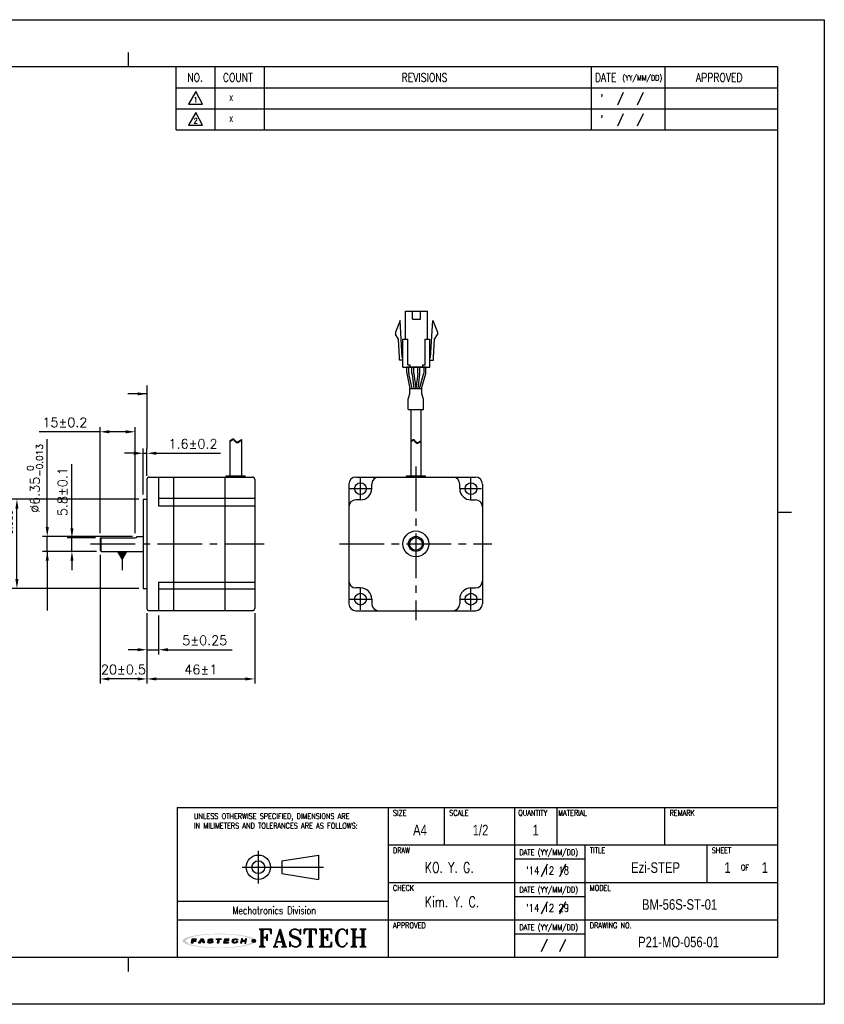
# Model space of a CAD drawing. Header units: millimetres. Extents: x 0 to 594, y 0 to 420.
# Tile 2 of 2: x 251 to 594, y 0 to 420. Entities that reach past the tile are written whole.
import ezdxf

# ---------------------------------------------------------------- set-up
doc = ezdxf.new("R2010")
doc.units = ezdxf.units.MM
doc.header["$PDSIZE"] = -1
doc.linetypes.add('CENTER2', pattern=[28.575, 19.05, -3.175, 3.175, -3.175])
doc.layers.add('\\M+5B4D6\\M+5CAB5\\M+5CFDF', color=7, linetype='Continuous', lineweight=25)
for name, color, linetype in [('DIM', 3, 'Continuous'), ('LAYER_2', 1, 'Continuous'), ('LAYER_4', 3, 'Continuous'), ('SHEET', 1, 'Continuous')]:
    doc.layers.add(name, color=color, linetype=linetype)
doc.styles.add('SHB', font='romans.shx', dxfattribs={"width": 0.75, "bigfont": 'whgtxt.shx'})
doc.styles.add('SHEET1', font='ROMANS.SHX', dxfattribs={"width": 0.8, "height": 3})
doc.styles.add('SHEET2', font='txt', dxfattribs={"width": 0.8, "height": 3})
doc.styles.add('SHEET3', font='ROMANT.SHX', dxfattribs={"height": 3})
doc.styles.get("Standard").update_dxf_attribs({"font": 'txt.shx', "bigfont": 'whgtxt.shx'})
doc.dimstyles.new('ISO-25', dxfattribs={"dimtxt": 2.5, "dimasz": 2.5, "dimexe": 1.25, "dimexo": 0.625, "dimtad": 1, "dimtxsty": 'Standard', "dimcen": 2.5, "dimadec": 0, "dimazin": 0, "dimtfac": 1, "dimtmove": 0, "dimatfit": 3, "dimfxl": 0, "dimarcsym": 0})

# ---------------------------------------------------------------- blocks, each defined once
blk = doc.blocks.new('AI9-BLK2')
at = {"layer": 'LAYER_4'}
h = blk.add_hatch(color=12, dxfattribs=at)
edge = h.paths.add_edge_path()
edge.add_spline(control_points=[(66.5, 0), (66.5, -3.5), (61.3, -5.3), (58.7, -6.3), (52, -8.8), (44.8, -10), (37.7, -11), (17.3, -13.9), (-3.7, -14.1), (-24.3, -12.5), (-32.9, -11.8), (-41.6, -10.8), (-50, -8.9), (-54.9, -7.7), (-60.6, -6.4), (-64.7, -3.2), (-73, 3.4), (-52.4, 8.3), (-49.2, 9), (-40.6, 10.9), (-31.8, 11.9), (-23.1, 12.6), (-12.4, 13.4), (-1.5, 13.6), (9.2, 13.3), (19.1, 13), (29, 12.3), (38.8, 10.9), (45.7, 9.9), (52.7, 8.7), (59.3, 6.1), (61.8, 5.2), (66.5, 3.3), (66.5, 0), (66.6, -0.8), (73.6, -0.7), (73.6, 0), (73.5, 3.5), (68.7, 5.4), (66.1, 6.4), (59.6, 9), (52.6, 10.3), (45.8, 11.3), (24.9, 14.6), (3.4, 15.1), (-17.7, 14), (-27.4, 13.6), (-37.2, 12.7), (-46.8, 11.2), (-53.5, 10.1), (-60.4, 8.7), (-66.7, 6.1), (-69.1, 5.1), (-73.9, 3.1), (-73.6, -0.3), (-73.4, -3.7), (-68.1, -5.6), (-65.5, -6.6), (-58.9, -9.2), (-51.8, -10.4), (-44.8, -11.5), (-35, -13), (-25, -13.7), (-15.1, -14.2), (5.8, -15), (27.1, -14.4), (47.8, -11), (54.2, -9.9), (60.6, -8.6), (66.6, -6.1), (69.1, -5.1), (73.5, -3.2), (73.6, 0), (73.6, 0.8), (66.6, 0.9), (66.5, 0)], knot_values=[0, 0, 0, 0, 1, 1, 1, 2, 2, 2, 3, 3, 3, 4, 4, 4, 5, 5, 5, 6, 6, 6, 7, 7, 7, 8, 8, 8, 9, 9, 9, 10, 10, 10, 11, 11, 11, 12, 12, 12, 13, 13, 13, 14, 14, 14, 15, 15, 15, 16, 16, 16, 17, 17, 17, 18, 18, 18, 19, 19, 19, 20, 20, 20, 21, 21, 21, 22, 22, 22, 23, 23, 23, 24, 24, 24, 25, 25, 25, 25], degree=3, periodic=0)
blk = doc.blocks.new('AI9-BLK1')
at = {"layer": 'LAYER_4', "color": 7}
blk.add_blockref('AI9-BLK2', (0, 0), dxfattribs=at)
blk = doc.blocks.new('AI9-BLK3')
at = {"layer": 'LAYER_2'}
for points in [[(-55.6, -4.3), (-54.1, 4.2), (-45.8, 4.1), (-46, 2.8), (-51.9, 2.8), (-52.2, 0.7), (-46.8, 0.6), (-47, -0.8), (-52.4, -0.8), (-53.1, -4.3)], [(-41.4, -4.2), (-35.7, 4.2), (-32.1, 4.2), (-29.5, -4.1), (-32.2, -4.1), (-34.2, 2.7), (-38.7, -4.2)], [(-5.3, 4.2), (4.3, 4.1), (4.1, 2.7), (0.4, 2.7), (-0.8, -4.2), (-3.2, -4.2), (-2.1, 2.7), (-5.6, 2.7)], [(11.4, 4.2), (20, 4.1), (19.8, 2.8), (13.7, 2.8), (13.4, 0.8), (19, 0.7), (18.8, -0.6), (13.1, -0.6), (12.7, -2.7), (18.7, -2.8), (18.5, -4.2), (9.9, -4.2)], [(45, 4.2), (43.5, -4.1), (46, -4.2), (46.6, -0.6), (52.3, -0.7), (51.7, -4.2), (54.1, -4.2), (55.6, 4.2), (53.1, 4.2), (52.5, 0.8), (46.9, 0.8), (47.5, 4.2)]]:
    blk.add_hatch(color=12, dxfattribs=at).paths.add_polyline_path(points)
h = blk.add_hatch(color=12, dxfattribs=at)
edge = h.paths.add_edge_path()
edge.add_spline(control_points=[(-15.2, -1.5), (-15.2, -2.9), (-16.3, -2.9), (-17.5, -2.9), (-17.7, -2.9), (-18.2, -2.9), (-18.5, -2.9), (-20, -2.9), (-20.4, -2.7), (-20.4, -2.1), (-20.4, -1.9), (-20.4, -1.4), (-20.4, -1.4), (-20.4, -1.4), (-22.9, -1.4), (-22.9, -1.4), (-22.9, -1.4), (-22.9, -2.3), (-22.9, -2.5), (-22.9, -3.9), (-21.3, -4.3), (-19.8, -4.3), (-19.5, -4.3), (-17.1, -4.3), (-16.9, -4.3), (-14.1, -4.3), (-12.8, -3.1), (-12.8, -1.8), (-12.8, -1.7), (-12.8, -1.1), (-12.8, -1), (-12.8, 0.2), (-14.1, 0.7), (-16.1, 0.7), (-16.3, 0.7), (-17.5, 0.7), (-17.7, 0.7), (-19.1, 0.7), (-19.7, 0.9), (-19.6, 1.9), (-19.5, 2.9), (-18.4, 2.9), (-17.8, 2.9), (-17.6, 2.9), (-16.5, 2.9), (-16.2, 2.9), (-15, 2.9), (-14.8, 2.6), (-14.8, 2.3), (-14.8, 2.1), (-14.9, 1.7), (-14.9, 1.7), (-14.9, 1.7), (-12.3, 1.6), (-12.3, 1.6), (-12.3, 1.6), (-12.3, 2.6), (-12.3, 2.8), (-12.3, 3.9), (-14.1, 4.3), (-15.7, 4.3), (-16.8, 4.3), (-17.9, 4.3), (-18.2, 4.3), (-20.4, 4.3), (-22, 3.6), (-22.1, 2), (-22.1, 1.8), (-22.1, 1.3), (-22.1, 1.1), (-22.2, -0.1), (-20.7, -0.6), (-19.2, -0.6), (-19, -0.6), (-17.3, -0.7), (-17.1, -0.7), (-15.5, -0.7), (-15.2, -1.1), (-15.2, -1.5)], knot_values=[0, 0, 0, 0, 1, 1, 1, 2, 2, 2, 3, 3, 3, 4, 4, 4, 5, 5, 5, 6, 6, 6, 7, 7, 7, 8, 8, 8, 9, 9, 9, 10, 10, 10, 11, 11, 11, 12, 12, 12, 13, 13, 13, 14, 14, 14, 15, 15, 15, 16, 16, 16, 17, 17, 17, 18, 18, 18, 19, 19, 19, 20, 20, 20, 21, 21, 21, 22, 22, 22, 23, 23, 23, 24, 24, 24, 25, 25, 25, 26, 26, 26, 26], degree=3, periodic=0)
h = blk.add_hatch(color=12, dxfattribs=at)
edge = h.paths.add_edge_path()
edge.add_spline(control_points=[(35, 1.4), (35, 1.4), (37.4, 1.4), (37.4, 1.4), (37.4, 1.4), (37.5, 2), (37.5, 2.4), (37.5, 3.1), (37.3, 4.2), (34.5, 4.2), (34.2, 4.2), (32.2, 4.2), (31.6, 4.2), (28.5, 4.3), (27.4, 2.7), (27.2, 1.5), (27.1, 1), (26.8, -0.6), (26.7, -1.2), (26.5, -2.6), (26.6, -4.3), (30.1, -4.3), (30.5, -4.3), (31.7, -4.3), (32.2, -4.3), (34.9, -4.3), (36.6, -4), (36.9, -2.3), (36.9, -1.9), (37, -1.1), (37, -1.1), (37, -1.1), (34.6, -1.1), (34.6, -1.1), (34.6, -1.1), (34.6, -1.6), (34.6, -1.7), (34.4, -2.5), (33.8, -2.8), (32.5, -2.8), (32.2, -2.8), (31.2, -2.8), (30.8, -2.8), (29.4, -2.8), (29.1, -2.3), (29.2, -1.4), (29.2, -1), (29.5, 0.7), (29.5, 1.1), (29.8, 2.5), (30.7, 2.8), (31.7, 2.8), (32.2, 2.8), (33.4, 2.8), (33.7, 2.8), (34.7, 2.8), (35.1, 2.5), (35.1, 1.9), (35, 1.7), (35, 1.4), (35, 1.4)], knot_values=[0, 0, 0, 0, 1, 1, 1, 2, 2, 2, 3, 3, 3, 4, 4, 4, 5, 5, 5, 6, 6, 6, 7, 7, 7, 8, 8, 8, 9, 9, 9, 10, 10, 10, 11, 11, 11, 12, 12, 12, 13, 13, 13, 14, 14, 14, 15, 15, 15, 16, 16, 16, 17, 17, 17, 18, 18, 18, 19, 19, 19, 20, 20, 20, 20], degree=3, periodic=0)
at = {"layer": 'LAYER_2', "color": 12}
for points in [[(-55.6, -4.3), (-54.1, 4.2), (-45.8, 4.1), (-46, 2.8), (-51.9, 2.8), (-52.2, 0.7), (-46.8, 0.6), (-47, -0.8), (-52.4, -0.8), (-53.1, -4.3)], [(-41.4, -4.2), (-35.7, 4.2), (-32.1, 4.2), (-29.5, -4.1), (-32.2, -4.1), (-34.2, 2.7), (-38.7, -4.2)], [(-5.3, 4.2), (4.3, 4.1), (4.1, 2.7), (0.4, 2.7), (-0.8, -4.2), (-3.2, -4.2), (-2.1, 2.7), (-5.6, 2.7)], [(11.4, 4.2), (20, 4.1), (19.8, 2.8), (13.7, 2.8), (13.4, 0.8), (19, 0.7), (18.8, -0.6), (13.1, -0.6), (12.7, -2.7), (18.7, -2.8), (18.5, -4.2), (9.9, -4.2)], [(45, 4.2), (43.5, -4.1), (46, -4.2), (46.6, -0.6), (52.3, -0.7), (51.7, -4.2), (54.1, -4.2), (55.6, 4.2), (53.1, 4.2), (52.5, 0.8), (46.9, 0.8), (47.5, 4.2)]]:
    blk.add_lwpolyline(points, close=True, dxfattribs=at)
for points, knots in [([(-15.2, -1.5), (-15.2, -2.9), (-16.3, -2.9), (-17.5, -2.9), (-17.7, -2.9), (-18.2, -2.9), (-18.5, -2.9), (-20, -2.9), (-20.4, -2.7), (-20.4, -2.1), (-20.4, -1.9), (-20.4, -1.4), (-20.4, -1.4), (-20.4, -1.4), (-22.9, -1.4), (-22.9, -1.4), (-22.9, -1.4), (-22.9, -2.3), (-22.9, -2.5), (-22.9, -3.9), (-21.3, -4.3), (-19.8, -4.3), (-19.5, -4.3), (-17.1, -4.3), (-16.9, -4.3), (-14.1, -4.3), (-12.8, -3.1), (-12.8, -1.8), (-12.8, -1.7), (-12.8, -1.1), (-12.8, -1), (-12.8, 0.2), (-14.1, 0.7), (-16.1, 0.7), (-16.3, 0.7), (-17.5, 0.7), (-17.7, 0.7), (-19.1, 0.7), (-19.7, 0.9), (-19.6, 1.9), (-19.5, 2.9), (-18.4, 2.9), (-17.8, 2.9), (-17.6, 2.9), (-16.5, 2.9), (-16.2, 2.9), (-15, 2.9), (-14.8, 2.6), (-14.8, 2.3), (-14.8, 2.1), (-14.9, 1.7), (-14.9, 1.7), (-14.9, 1.7), (-12.3, 1.6), (-12.3, 1.6), (-12.3, 1.6), (-12.3, 2.6), (-12.3, 2.8), (-12.3, 3.9), (-14.1, 4.3), (-15.7, 4.3), (-16.8, 4.3), (-17.9, 4.3), (-18.2, 4.3), (-20.4, 4.3), (-22, 3.6), (-22.1, 2), (-22.1, 1.8), (-22.1, 1.3), (-22.1, 1.1), (-22.2, -0.1), (-20.7, -0.6), (-19.2, -0.6), (-19, -0.6), (-17.3, -0.7), (-17.1, -0.7), (-15.5, -0.7), (-15.2, -1.1), (-15.2, -1.5)], [0, 0, 0, 0, 1, 1, 1, 2, 2, 2, 3, 3, 3, 4, 4, 4, 5, 5, 5, 6, 6, 6, 7, 7, 7, 8, 8, 8, 9, 9, 9, 10, 10, 10, 11, 11, 11, 12, 12, 12, 13, 13, 13, 14, 14, 14, 15, 15, 15, 16, 16, 16, 17, 17, 17, 18, 18, 18, 19, 19, 19, 20, 20, 20, 21, 21, 21, 22, 22, 22, 23, 23, 23, 24, 24, 24, 25, 25, 25, 26, 26, 26, 26]), ([(35, 1.4), (35, 1.4), (37.4, 1.4), (37.4, 1.4), (37.4, 1.4), (37.5, 2), (37.5, 2.4), (37.5, 3.1), (37.3, 4.2), (34.5, 4.2), (34.2, 4.2), (32.2, 4.2), (31.6, 4.2), (28.5, 4.3), (27.4, 2.7), (27.2, 1.5), (27.1, 1), (26.8, -0.6), (26.7, -1.2), (26.5, -2.6), (26.6, -4.3), (30.1, -4.3), (30.5, -4.3), (31.7, -4.3), (32.2, -4.3), (34.9, -4.3), (36.6, -4), (36.9, -2.3), (36.9, -1.9), (37, -1.1), (37, -1.1), (37, -1.1), (34.6, -1.1), (34.6, -1.1), (34.6, -1.1), (34.6, -1.6), (34.6, -1.7), (34.4, -2.5), (33.8, -2.8), (32.5, -2.8), (32.2, -2.8), (31.2, -2.8), (30.8, -2.8), (29.4, -2.8), (29.1, -2.3), (29.2, -1.4), (29.2, -1), (29.5, 0.7), (29.5, 1.1), (29.8, 2.5), (30.7, 2.8), (31.7, 2.8), (32.2, 2.8), (33.4, 2.8), (33.7, 2.8), (34.7, 2.8), (35.1, 2.5), (35.1, 1.9), (35, 1.7), (35, 1.4), (35, 1.4)], [0, 0, 0, 0, 1, 1, 1, 2, 2, 2, 3, 3, 3, 4, 4, 4, 5, 5, 5, 6, 6, 6, 7, 7, 7, 8, 8, 8, 9, 9, 9, 10, 10, 10, 11, 11, 11, 12, 12, 12, 13, 13, 13, 14, 14, 14, 15, 15, 15, 16, 16, 16, 17, 17, 17, 18, 18, 18, 19, 19, 19, 20, 20, 20, 20])]:
    blk.add_open_spline(points, degree=3, knots=knots, dxfattribs=at)
blk = doc.blocks.new('*D8')
at = {"color": 8, "lineweight": -2}
for p, q in [((301.53, 215.45), (247.57, 215.45)), ((249.57, 181.35), (249.57, 211.45)), ((301.53, 177.35), (247.57, 177.35))]:
    blk.add_line(p, q, dxfattribs=at)
at = {"color": 8}
for points in [[(248.91, 211.45), (250.24, 211.45), (249.57, 215.45)], [(248.91, 181.35), (250.24, 181.35), (249.57, 177.35)]]:
    blk.add_solid(points, dxfattribs=at)
at = {"layer": 'Defpoints', "color": 0}
for p in [(249.57, 215.45), (303.53, 215.45), (303.53, 177.35)]:
    blk.add_point(p, dxfattribs=at)
at = {"color": 3, "insert": (244.31, 196.4), "char_height": 4, "attachment_point": 5, "rotation": 90}
blk.add_mtext('\\A1;%%C38.1{\\H2.800000;\\S 0^ -0.039;}', dxfattribs=at)
blk = doc.blocks.new('*D9')
at = {"color": 8, "lineweight": -2}
for p, q in [((285.03, 191.72), (285.03, 136.79)), ((305.03, 166.9), (305.03, 136.79)), ((301.03, 138.79), (289.03, 138.79))]:
    blk.add_line(p, q, dxfattribs=at)
at = {"color": 8}
for points in [[(289.03, 139.46), (289.03, 138.12), (285.03, 138.79)], [(301.03, 139.46), (301.03, 138.12), (305.03, 138.79)]]:
    blk.add_solid(points, dxfattribs=at)
at = {"layer": 'Defpoints', "color": 0}
for p in [(285.03, 193.72), (305.03, 168.9), (285.03, 138.79)]:
    blk.add_point(p, dxfattribs=at)
at = {"color": 3, "insert": (295.03, 142.79), "char_height": 4, "attachment_point": 5}
blk.add_mtext('\\A1;20±0.5', dxfattribs=at)
blk = doc.blocks.new('*D10')
at = {"color": 8, "lineweight": -2}
for p, q in [((285.03, 244.22), (259.03, 244.22)), ((285.03, 201.02), (285.03, 246.22)), ((296.03, 244.22), (289.03, 244.22)), ((300.03, 201.02), (300.03, 246.22))]:
    blk.add_line(p, q, dxfattribs=at)
at = {"color": 8}
for points in [[(289.03, 244.88), (289.03, 243.55), (285.03, 244.22)], [(296.03, 244.88), (296.03, 243.55), (300.03, 244.22)]]:
    blk.add_solid(points, dxfattribs=at)
at = {"layer": 'Defpoints', "color": 0}
for p in [(300.03, 244.22), (285.03, 199.02), (300.03, 199.02)]:
    blk.add_point(p, dxfattribs=at)
at = {"color": 3, "insert": (270.03, 248.22), "char_height": 4, "attachment_point": 5}
blk.add_mtext('\\A1;15±0.2', dxfattribs=at)
blk = doc.blocks.new('*D11')
at = {"color": 8, "lineweight": -2}
for p, q in [((303.43, 217.45), (303.43, 237.05)), ((305.03, 225.4), (305.03, 237.05)), ((299.43, 235.05), (295.43, 235.05)), ((303.43, 235.05), (305.03, 235.05)), ((309.03, 235.05), (336.37, 235.05))]:
    blk.add_line(p, q, dxfattribs=at)
at = {"color": 8}
for points in [[(299.43, 235.72), (299.43, 234.38), (303.43, 235.05)], [(309.03, 235.72), (309.03, 234.38), (305.03, 235.05)]]:
    blk.add_solid(points, dxfattribs=at)
at = {"layer": 'Defpoints', "color": 0}
for p in [(305.03, 235.05), (305.03, 223.4), (303.43, 215.45)]:
    blk.add_point(p, dxfattribs=at)
at = {"color": 3, "insert": (324.7, 239.05), "char_height": 4, "attachment_point": 5}
blk.add_mtext('\\A1;1.6±0.2', dxfattribs=at)
blk = doc.blocks.new('*D12')
at = {"color": 8, "lineweight": -2}
for p, q in [((262.52, 203.57), (262.52, 241.04)), ((298.93, 199.57), (260.52, 199.57)), ((262.52, 193.22), (262.52, 199.57)), ((283.53, 193.22), (260.52, 193.22)), ((262.52, 189.22), (262.52, 185.22))]:
    blk.add_line(p, q, dxfattribs=at)
at = {"color": 8}
for points in [[(261.85, 203.57), (263.19, 203.57), (262.52, 199.57)], [(261.85, 189.22), (263.19, 189.22), (262.52, 193.22)]]:
    blk.add_solid(points, dxfattribs=at)
at = {"layer": 'Defpoints', "color": 0}
for p in [(262.52, 199.57), (300.93, 199.57), (285.53, 193.22)]:
    blk.add_point(p, dxfattribs=at)
at = {"color": 3, "insert": (257.25, 224.3), "char_height": 4, "attachment_point": 5, "rotation": 90}
blk.add_mtext('\\A1;%%C6.35{\\H2.800000;\\S 0^ -0.013;}', dxfattribs=at)
blk = doc.blocks.new('*D14')
at = {"color": 8, "lineweight": -2}
for p, q in [((305.03, 166.9), (305.03, 149.26)), ((310.03, 165.9), (310.03, 149.26)), ((301.03, 151.26), (297.03, 151.26)), ((305.03, 151.26), (310.03, 151.26)), ((314.03, 151.26), (341.37, 151.26))]:
    blk.add_line(p, q, dxfattribs=at)
at = {"color": 8}
for points in [[(301.03, 151.92), (301.03, 150.59), (305.03, 151.26)], [(314.03, 151.92), (314.03, 150.59), (310.03, 151.26)]]:
    blk.add_solid(points, dxfattribs=at)
at = {"layer": 'Defpoints', "color": 0}
for p in [(305.03, 168.9), (310.03, 167.9), (305.03, 151.26)]:
    blk.add_point(p, dxfattribs=at)
at = {"color": 3, "insert": (329.7, 155.26), "char_height": 4, "attachment_point": 5}
blk.add_mtext('\\A1;5±0.25', dxfattribs=at)
blk = doc.blocks.new('*D15')
at = {"color": 8, "lineweight": -2}
for p, q in [((305.03, 166.9), (305.03, 136.79)), ((351.03, 166.9), (351.03, 136.79)), ((309.03, 138.79), (347.03, 138.79))]:
    blk.add_line(p, q, dxfattribs=at)
at = {"color": 8}
for points in [[(309.03, 139.46), (309.03, 138.12), (305.03, 138.79)], [(347.03, 139.46), (347.03, 138.12), (351.03, 138.79)]]:
    blk.add_solid(points, dxfattribs=at)
at = {"layer": 'Defpoints', "color": 0}
for p in [(305.03, 168.9), (351.03, 168.9), (351.03, 138.79)]:
    blk.add_point(p, dxfattribs=at)
at = {"color": 3, "insert": (328.03, 142.79), "char_height": 4, "attachment_point": 5}
blk.add_mtext('\\A1;46±1', dxfattribs=at)
blk = doc.blocks.new('*D16')
at = {"color": 8, "lineweight": -2}
for p, q in [((273.04, 203.02), (273.04, 230.35)), ((283.03, 199.02), (271.04, 199.02)), ((273.04, 193.22), (273.04, 199.02)), ((283.53, 193.22), (271.04, 193.22)), ((273.04, 189.22), (273.04, 185.22))]:
    blk.add_line(p, q, dxfattribs=at)
at = {"color": 8}
for points in [[(272.38, 203.02), (273.71, 203.02), (273.04, 199.02)], [(272.38, 189.22), (273.71, 189.22), (273.04, 193.22)]]:
    blk.add_solid(points, dxfattribs=at)
at = {"layer": 'Defpoints', "color": 0}
for p in [(273.04, 199.02), (285.03, 199.02), (285.53, 193.22)]:
    blk.add_point(p, dxfattribs=at)
at = {"color": 3, "insert": (269.04, 218.69), "char_height": 4, "attachment_point": 5, "rotation": 90}
blk.add_mtext('\\A1;5.8±0.1', dxfattribs=at)

msp = doc.modelspace()

# ---------------------------------------------------------------- hatches: boundary and pattern name
h = msp.add_hatch(color=1)
edge = h.paths.add_edge_path()
edge.add_arc((350.6547, 27.0526), 0.7263, 0, 360)

# ---------------------------------------------------------------- linework, layer by layer
at = {"color": 4}
for p, q in [((297, 406), (297, 400)), ((574, 210), (580, 210)), ((297, 20), (297, 14))]:
    msp.add_line(p, q, dxfattribs=at)
for p, q in [((415.2712, 283.7107), (415.2712, 295.7107)), ((418.3212, 292.3107), (418.3212, 295.7107)), ((421.7212, 292.3107), (421.7212, 295.7107)), ((424.7712, 283.7107), (424.7712, 295.7107)), ((413.0212, 291.7107), (411.0212, 286.7107)), ((413.9712, 275.9107), (413.0212, 291.7107)), ((426.0712, 275.9107), (427.0212, 291.7107)), ((427.0212, 291.7107), (429.0212, 286.7107)), ((411.0212, 286.7107), (411.0212, 285.7107)), ((412.2984, 283.7386), (411.0212, 285.7107)), ((427.7441, 283.7386), (429.0212, 285.7107)), ((429.0212, 286.7107), (429.0212, 285.7107)), ((412.7734, 275.8386), (412.2984, 283.7386)), ((414.2712, 271.7107), (414.2712, 283.7107)), ((416.2712, 272.7107), (416.2712, 283.7107)), ((423.7712, 272.7107), (423.7712, 283.7107)), ((425.7712, 271.7107), (425.7712, 283.7107)), ((427.2691, 275.8386), (427.7441, 283.7386)), ((412.7712, 274.7107), (412.7712, 275.9107)), ((427.2712, 274.7107), (427.2712, 275.9107)), ((415.965, 269.431), (415.965, 271.7107)), ((424.0775, 271.7107), (415.965, 271.7107)), ((417.3022, 262.7107), (416.0058, 269.029)), ((416.765, 269.5122), (416.765, 271.7107)), ((418.1189, 262.7107), (416.8058, 269.1102)), ((417.2712, 271.7107), (417.2712, 272.7107)), ((421.3833, 262.7107), (423.2024, 269.1603)), ((422.2145, 262.7107), (424.0024, 269.0497)), ((422.7712, 271.7107), (422.7712, 272.7107)), ((423.2775, 269.7033), (423.2775, 271.7107)), ((424.0775, 269.5926), (424.0775, 271.7107)), ((417.6103, 253.7262), (417.6103, 225.4405)), ((421.9103, 253.7262), (421.9103, 225.4405)), ((340.3973, 240.4147), (341.4028, 241.1279)), ((340.3973, 240.0807), (341.4028, 240.7939)), ((340.3973, 240.4147), (340.3973, 225.4405)), ((341.4028, 241.1279), (341.6407, 241.2313)), ((341.4028, 240.7939), (341.6407, 240.8973)), ((341.6407, 241.2313), (341.8649, 241.2445)), ((341.6407, 240.8973), (341.8649, 240.9105)), ((341.8649, 241.2445), (342.02, 241.1808)), ((341.8649, 240.9105), (342.02, 240.8468)), ((342.02, 241.1808), (342.1629, 241.0633)), ((342.02, 240.8468), (342.1629, 240.7293)), ((342.1629, 241.0633), (342.2994, 240.9077)), ((342.1629, 240.7293), (342.2994, 240.5737)), ((342.2994, 240.9077), (342.4354, 240.7299)), ((342.2994, 240.5737), (342.4354, 240.3959)), ((342.4354, 240.7299), (342.5774, 240.5455)), ((342.4354, 240.3959), (342.5774, 240.2115)), ((342.5774, 240.5455), (342.7576, 240.3396)), ((342.5774, 240.2115), (342.7576, 240.0056)), ((342.7576, 240.3396), (342.951, 240.1607)), ((342.7576, 240.0056), (342.951, 239.8267)), ((342.951, 240.1607), (343.1539, 240.023)), ((342.951, 239.8267), (343.1539, 239.689)), ((343.1539, 240.023), (343.3634, 239.9407)), ((343.1539, 239.689), (343.3634, 239.6067)), ((343.3634, 239.9407), (343.5763, 239.928)), ((343.3634, 239.6067), (343.5763, 239.594)), ((343.5763, 239.928), (343.7597, 239.9802)), ((343.5763, 239.594), (343.7597, 239.6462)), ((343.7597, 239.9802), (345.3973, 240.9134)), ((343.7597, 239.6462), (345.3973, 240.5794)), ((345.3973, 240.9134), (345.3973, 225.4405)), ((417.6103, 240.3405), (418.3084, 240.8356)), ((417.6103, 240.0065), (418.3084, 240.5016)), ((418.3084, 240.8356), (418.5463, 240.939)), ((418.3084, 240.5016), (418.5463, 240.605)), ((418.5463, 240.939), (418.7706, 240.9522)), ((418.5463, 240.605), (418.7706, 240.6182)), ((418.7706, 240.9522), (418.9256, 240.8885)), ((418.7706, 240.6182), (418.9256, 240.5545)), ((418.9256, 240.8885), (419.0685, 240.771)), ((418.9256, 240.5545), (419.0685, 240.437)), ((419.0685, 240.771), (419.205, 240.6154)), ((419.0685, 240.437), (419.205, 240.2814)), ((419.205, 240.6154), (419.341, 240.4376)), ((419.205, 240.2814), (419.341, 240.1036)), ((419.341, 240.4376), (419.483, 240.2532)), ((419.341, 240.1036), (419.483, 239.9192)), ((419.483, 240.2532), (419.6632, 240.0473)), ((419.483, 239.9192), (419.6632, 239.7133)), ((419.6632, 240.0473), (419.8566, 239.8684)), ((419.6632, 239.7133), (419.8566, 239.5344)), ((419.8566, 239.8684), (420.0595, 239.7307)), ((419.8566, 239.5344), (420.0595, 239.3967)), ((420.0595, 239.7307), (420.269, 239.6484)), ((420.269, 239.6484), (420.4819, 239.6357)), ((420.4819, 239.6357), (420.6653, 239.6879)), ((420.6653, 239.6879), (421.9103, 240.3974)), ((420.6653, 239.3539), (421.9103, 240.0634)), ((420.0595, 239.3967), (420.269, 239.3144)), ((420.269, 239.3144), (420.4819, 239.3017)), ((420.4819, 239.3017), (420.6653, 239.3539)), ((305.0329, 223.8962), (305.0329, 168.8962)), ((306.0329, 224.8962), (350.0329, 224.8962)), ((310.0329, 224.8962), (310.0329, 212.6962)), ((316.3329, 224.8962), (316.3329, 167.8962)), ((338.2329, 224.8962), (338.2329, 167.8962)), ((351.0329, 223.8962), (351.0329, 168.8962)), ((394.2104, 224.8962), (445.2104, 224.8962)), ((391.2104, 221.8962), (391.2104, 170.8962)), ((400.9404, 219.9662), (400.9404, 221.8962)), ((438.4804, 219.9662), (438.4804, 221.8962)), ((448.2104, 221.8962), (448.2104, 170.8962)), ((303.4329, 215.4462), (303.4329, 177.3462)), ((326.244, 215.6962), (310.0329, 215.6962)), ((351.0329, 215.6962), (326.244, 215.6962)), ((396.1404, 215.1662), (394.2104, 215.1662)), ((443.2804, 215.1662), (445.2104, 215.1662)), ((310.0329, 212.6962), (326.244, 212.6962)), ((326.244, 212.6962), (351.0329, 212.6962)), ((285.0329, 199.0212), (285.0329, 193.7212)), ((285.5329, 193.2212), (285.5329, 199.0212)), ((310.0329, 180.0962), (310.0329, 167.8962)), ((310.0329, 180.0962), (326.244, 180.0962)), ((326.244, 177.0962), (310.0329, 177.0962)), ((326.244, 180.0962), (351.0329, 180.0962)), ((351.0329, 177.0962), (326.244, 177.0962)), ((396.1404, 177.6262), (394.2104, 177.6262)), ((443.2804, 177.6262), (445.2104, 177.6262)), ((400.9404, 172.8262), (400.9404, 170.8962)), ((438.4804, 172.8262), (438.4804, 170.8962)), ((350.0329, 167.8962), (306.0329, 167.8962)), ((394.2104, 167.8962), (445.2104, 167.8962))]:
    msp.add_line(p, q)
at = {"color": 0}
for p, q in [((418.1011, 269.1161), (418.1011, 271.7107)), ((418.1185, 268.8526), (418.935, 262.7107)), ((418.9011, 269.1691), (418.9011, 271.7107)), ((418.9185, 268.9055), (419.742, 262.7107)), ((420.5836, 268.9055), (419.7602, 262.7107)), ((421.3836, 268.8526), (420.5672, 262.7107)), ((420.6011, 269.1691), (420.6011, 271.7107)), ((421.4011, 269.1161), (421.4011, 271.7107)), ((416.5405, 258.1374), (417.1605, 260.462)), ((417.1605, 262.7107), (422.3598, 262.7107)), ((417.1605, 260.462), (417.1605, 262.7107)), ((422.3598, 260.462), (422.3598, 262.7107)), ((422.9802, 258.136), (422.3598, 260.462)), ((416.5405, 253.7262), (416.5405, 258.1374)), ((422.9802, 253.7262), (422.9802, 258.136)), ((416.5405, 253.7262), (422.9802, 253.7262))]:
    msp.add_line(p, q, dxfattribs=at)
at = {"color": 1, "linetype": 'CENTER2'}
for p, q in [((419.7603, 229.4405), (419.7603, 163.8962)), ((396.1404, 215.4662), (396.1404, 224.4662)), ((443.2804, 215.4662), (443.2804, 224.4662)), ((391.6404, 219.9662), (400.6404, 219.9662)), ((438.7804, 219.9662), (447.7804, 219.9662)), ((281.0329, 196.3962), (355.0329, 196.3962)), ((387.2104, 196.3962), (452.2104, 196.3962)), ((396.1404, 168.3262), (396.1404, 177.3262)), ((443.2804, 168.3262), (443.2804, 177.3262)), ((391.6404, 172.8262), (400.6404, 172.8262)), ((438.7804, 172.8262), (447.7804, 172.8262))]:
    msp.add_line(p, q, dxfattribs=at)
at = {"ltscale": 0.3}
for p, q in [((303.4329, 215.4462), (305.0329, 215.4462)), ((285.0329, 199.0212), (300.0329, 199.0212)), ((300.9259, 199.5712), (303.4329, 199.5712)), ((285.0329, 193.7212), (285.5329, 193.2212)), ((285.5329, 193.2212), (303.4329, 193.2212)), ((303.4329, 177.3462), (305.0329, 177.3462))]:
    msp.add_line(p, q, dxfattribs=at)
at = {"color": 6}
msp.add_lwpolyline([(0, 420), (594, 420), (594, 0), (0, 0)], close=True, dxfattribs=at)
at = {"color": 4}
msp.add_lwpolyline([(20, 400), (574, 400), (574, 20), (20, 20)], close=True, dxfattribs=at)
for points in [[(415.2712, 295.7107), (424.7712, 295.7107)], [(418.3212, 292.3107), (421.7212, 292.3107)], [(414.2712, 283.7107), (416.2712, 283.7107)], [(423.7712, 283.7107), (425.7712, 283.7107)], [(414.2712, 274.7107), (412.7712, 274.7107)], [(414.2712, 274.7107), (412.7712, 274.7107)], [(414.2712, 275.9107), (413.9712, 275.9107)], [(425.7712, 275.9107), (426.0712, 275.9107)], [(425.7712, 274.7107), (427.2712, 274.7107)], [(425.7712, 274.7107), (427.2712, 274.7107)], [(414.2712, 271.7107), (425.7712, 271.7107)], [(416.2712, 272.7107), (417.2712, 272.7107)], [(422.7712, 272.7107), (423.7712, 272.7107)]]:
    msp.add_lwpolyline(points)
for centre, radius in [((396.1404, 219.9662), 2.5), ((443.2804, 219.9662), 2.5), ((419.7603, 196.3962), 5.5), ((419.7603, 196.3962), 3.175), ((419.7603, 196.3962), 2.6898), ((396.1404, 172.8262), 2.5), ((443.2804, 172.8262), 2.5)]:
    msp.add_circle(centre, radius)
at = {"color": 1}
msp.add_circle((350.6547, 27.0526), 0.7263, dxfattribs=at)
for centre, radius, start, end in [((417.965, 269.431), 2, 180, 191.595436), ((418.765, 269.5122), 2, 180, 191.595436), ((421.2775, 269.7033), 2, 344.249037, 0), ((422.0775, 269.5926), 2, 344.249037, 0), ((306.0329, 223.8962), 1, 90, 180), ((350.0329, 223.8962), 1, 360, 90), ((394.2104, 221.8962), 3, 90, 180), ((403.9404, 221.8962), 3, 90, 180), ((435.4804, 221.8962), 3, 0, 90), ((445.2104, 221.8962), 3, 0, 90), ((396.1404, 219.9662), 4.8, 270, 0), ((443.2804, 219.9662), 4.8, 180, 270), ((394.2104, 212.1662), 3, 90, 180), ((445.2104, 212.1662), 3, 0, 90), ((300.0329, 200.0212), 1, 270, 333.256316), ((394.2104, 180.6262), 3, 180, 270), ((445.2104, 180.6262), 3, 270, 360), ((396.1404, 172.8262), 4.8, 0, 90), ((443.2804, 172.8262), 4.8, 90, 180), ((306.0329, 168.8962), 1, 180, 270), ((350.0329, 168.8962), 1, 270, 360), ((394.2104, 170.8962), 3, 180, 270), ((403.9404, 170.8962), 3, 180, 270), ((435.4804, 170.8962), 3, 270, 360), ((445.2104, 170.8962), 3, 270, 0)]:
    msp.add_arc(centre, radius, start, end)
at = {"color": 0}
for centre, start, end in [((420.1011, 269.1161), 180, 187.571875), ((420.9011, 269.1691), 180, 187.571875), ((418.6011, 269.1691), 352.428125, 0), ((419.4011, 269.1161), 352.428125, 0)]:
    msp.add_arc(centre, 2, start, end, dxfattribs=at)
at = {"layer": '\\M+5B4D6\\M+5CAB5\\M+5CFDF'}
for p, q in [((338.8224, 225.4405), (346.8238, 225.4405)), ((338.8224, 224.8962), (338.8224, 225.4405)), ((346.8238, 225.4405), (346.8238, 224.8962)), ((415.7097, 225.4405), (423.7111, 225.4405)), ((415.7097, 224.8962), (415.7097, 225.4405)), ((423.7111, 225.4405), (423.7111, 224.8962))]:
    msp.add_line(p, q, dxfattribs=at)
at = {"layer": 'DIM', "color": 8}
msp.add_line((305.0329, 263.9712), (305.0329, 237.0495), dxfattribs=at)
at = {"layer": 'SHEET', "color": 7}
for p, q in [((317.5, 373), (317.5, 400)), ((317.5, 373), (574, 373)), ((318, 84), (574, 84)), ((318, 84), (318, 20)), ((408, 84), (408, 20)), ((318, 44), (408, 44))]:
    msp.add_line(p, q, dxfattribs=at)
at = {"layer": 'SHEET'}
for p, q in [((334, 400), (334, 373)), ((355, 400), (355, 373)), ((494.5, 400), (494.5, 373)), ((526, 400), (526, 373)), ((317.5, 391), (574, 391)), ((508.2099, 388.911), (505.7077, 383.5959)), ((516.7362, 388.9028), (514.2339, 383.5877)), ((317.5, 382), (574, 382)), ((508.2099, 379.911), (505.7077, 374.5959)), ((516.7362, 379.9028), (514.2339, 374.5877)), ((432, 68), (432, 84)), ((462, 20), (462, 84)), ((480, 68), (480, 84)), ((526, 68), (526, 84)), ((408, 68), (574, 68)), ((492, 20), (492, 68)), ((544, 52), (544, 68)), ((352.5683, 51.5766), (352.5683, 65.4032)), ((362.5679, 61.2059), (378.2463, 63.6749)), ((378.2463, 63.6749), (378.2463, 53.3049)), ((362.5679, 61.2059), (362.5679, 55.774)), ((462, 62), (492, 62)), ((475.7601, 59.723), (473.2579, 54.4078)), ((483.5984, 59.7148), (481.0961, 54.3996)), ((345.655, 58.4899), (380.345, 58.4899)), ((362.5679, 55.774), (378.2463, 53.3049)), ((408, 52), (574, 52)), ((462, 46), (492, 46)), ((475.7601, 43.723), (473.2579, 38.4078)), ((483.5984, 43.7148), (481.0961, 38.3996)), ((318, 36), (574, 36)), ((462, 30), (492, 30)), ((475.7601, 27.723), (473.2579, 22.4078)), ((483.5984, 27.7148), (481.0961, 22.3996))]:
    msp.add_line(p, q, dxfattribs=at)
at = {"layer": 'SHEET', "color": 1, "linetype": 'Continuous'}
for p, q in [((325.9146, 389.416), (322.7394, 384.0064)), ((328.737, 384.0064), (325.9146, 389.416)), ((322.7394, 384.0064), (328.737, 384.0064)), ((325.9146, 380.416), (322.7394, 375.0064)), ((328.737, 375.0064), (325.9146, 380.416)), ((322.7394, 375.0064), (328.737, 375.0064))]:
    msp.add_line(p, q, dxfattribs=at)
at = {"layer": 'SHEET'}
for radius in [5.185, 2.7159]:
    msp.add_circle((352.5683, 58.4899), radius, dxfattribs=at)

# ---------------------------------------------------------------- block references
at = {"layer": 'LAYER_2', "color": 7, "lineweight": 5, "xscale": 0.2116800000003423, "yscale": 0.2116800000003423, "zscale": 0.2116800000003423}
msp.add_blockref('AI9-BLK3', (335.8075, 27.0236), dxfattribs=at)
at = {"layer": 'LAYER_4', "color": 7, "lineweight": 5, "xscale": 0.2116800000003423, "yscale": 0.2116800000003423, "zscale": 0.2116800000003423}
msp.add_blockref('AI9-BLK1', (335.8244, 27.0474), dxfattribs=at)

# ---------------------------------------------------------------- texts
at = {"layer": 'DIM', "color": 3, "style": 'SHB', "width": 0.75}
for s, p in [('KO. Y. G.', (423.6103, 56.1279)), ('Kim. Y. C.', (423.6103, 41.4726))]:
    msp.add_text(s, height=4.5, dxfattribs=at).set_placement(p)
at = {"layer": 'SHEET'}
for s, height, style, width, p in [('NO.', 3.6, 'SHEET1', 0.8, (322.256, 393.5466)), ('COUNT', 3.6, 'SHEET1', 0.8, (337.4711, 393.5466)), ('DATE', 3.6, 'SHEET1', 0.8, (496.1592, 393.5466)), ('(YY/MM/DD)', 2.25, 'SHEET1', 0.8, (507.8838, 394.0859)), ('APPROVED', 3.6, 'SHEET1', 0.8, (539.2502, 393.5466)), ('1', 2.25, 'SHEET1', 0.8, (324.9764, 384.746)), ('X', 2.25, 'SHEET1', 0.8, (340.1186, 385.3874)), ("'", 3.6, 'SHEET1', 0.8, (498.4958, 384.5633)), ('2', 2.25, 'SHEET1', 0.8, (324.9764, 375.746)), ('X', 2.25, 'SHEET1', 0.8, (340.1186, 376.3874)), ("'", 3.6, 'SHEET1', 0.8, (498.4958, 375.5633)), ('UNLESS OTHERWISE SPECIFIED, DIMENSIONS ARE', 2.4, 'SHEET1', 0.8, (325.11, 79.0458)), ('SIZE', 2.4, 'SHEET1', 0.8, (409.9793, 80.4604)), ('SCALE', 2.4, 'SHEET1', 0.8, (433.9793, 80.4604)), ('QUANTITY', 2.4, 'SHEET1', 0.8, (463.4591, 80.4604)), ('MATERIAL', 2.4, 'SHEET1', 0.8, (480.4793, 80.4604)), ('REMARK', 2.4, 'SHEET1', 0.8, (527.9793, 80.4604)), ('IN MILIMETERS AND TOLERANCES ARE AS FOLLOWS:', 2.4, 'SHEET1', 0.8, (325.11, 74.9652)), ('DRAW', 2.4, 'SHEET1', 0.8, (409.9793, 64.4604)), ('DATE (YY/MM/DD)', 2.4, 'SHEET1', 0.8, (463.9277, 63.6818)), ('TITLE', 2.4, 'SHEET1', 0.8, (493.9793, 64.4604)), ('SHEET', 2.4, 'SHEET1', 0.8, (545.9793, 64.4604)), ('OF', 2.4, 'SHEET1', 0.8, (558.4154, 57.1091)), ('CHECK', 2.4, 'SHEET1', 0.8, (409.9793, 48.4604)), ('MODEL', 2.4, 'SHEET1', 0.8, (493.9793, 48.4604)), ('DATE (YY/MM/DD)', 2.4, 'SHEET1', 0.8, (463.9277, 47.6818)), ('Mechatronics Division', 3.3, 'SHEET3', 0.75, (341.5385, 38.3956)), ('APPROVED', 2.4, 'SHEET1', 0.8, (409.9793, 32.4604)), ('DATE (YY/MM/DD)', 2.4, 'SHEET1', 0.8, (463.9277, 31.6818)), ('DRAWING NO.', 2.4, 'SHEET1', 0.8, (493.9793, 32.4604))]:
    msp.add_text(s, height=height, dxfattribs=dict(at, style=style, width=width)).set_placement(p)
at = {"layer": 'SHEET', "color": 7, "width": 0.8}
for s, height, style, p in [('REVISIONS', 3.6, 'SHEET1', (413.7181, 393.5466)), ('A4', 4.5, 'SHEET2', (418.5726, 72.0681)), ('1/2', 4.5, 'SHEET2', (443.9918, 72.0681)), ('1', 4.5, 'SHEET2', (469.5531, 72.0681)), ('Ezi-STEP', 4.5, 'SHEET2', (511.5676, 56.0681)), ('1', 4.5, 'SHEET2', (551.3623, 56.0681)), ('1', 4.5, 'SHEET2', (567.2783, 56.0681)), ('BM-56S-ST-01', 4.5, 'SHEET2', (516.224, 40.3335)), ('P21-MO-056-01', 4.5, 'SHEET2', (514.5618, 24.3335))]:
    msp.add_text(s, height=height, dxfattribs=dict(at, style=style)).set_placement(p)
at = {"layer": 'SHEET', "color": 3, "style": 'SHEET1', "width": 0.8}
for s, p in [("'14 12 18", (466.7638, 55.4207)), ("'14 12 29", (466.7638, 39.4207))]:
    msp.add_text(s, height=3.3, dxfattribs=at).set_placement(p)
at = {"layer": 'SHEET', "color": 7, "style": 'SHEET3'}
msp.add_text('FASTECH', height=7.5, dxfattribs=at).set_placement((352.21, 24.5201))

# ---------------------------------------------------------------- dimensions: what is measured, and where the dimension line sits
for base, p1, p2, override, picture, middle in [((300.0329, 244.2156), (285.0329, 199.0212), (300.0329, 199.0212), {"dimscale": 2, "dimtxt": 2, "dimasz": 2, "dimexe": 1, "dimexo": 1, "dimgap": 1, "dimdec": 3, "dimzin": 9, "dimdsep": 46, "dimcen": 0, "dimclrd": 8, "dimclre": 8, "dimclrt": 3, "dimadec": 3, "dimazin": 2, "dimtol": 1, "dimtp": 0.2, "dimtm": 0.2, "dimtdec": 3, "dimfxl": 0.6, "dimtolj": 1, "dimtzin": 9, "dimarcsym": 1}, '*D10', (270.0329, 244.2156)), ((285.0329, 138.7915), (305.0329, 168.8962), (285.0329, 193.7212), {"dimscale": 2, "dimtxt": 2, "dimasz": 2, "dimexe": 1, "dimexo": 1, "dimgap": 1, "dimdec": 3, "dimzin": 9, "dimdsep": 46, "dimcen": 0, "dimclrd": 8, "dimclre": 8, "dimclrt": 3, "dimadec": 3, "dimazin": 2, "dimtol": 1, "dimtp": 0.5, "dimtm": 0.5, "dimtdec": 3, "dimfxl": 0.6, "dimtolj": 1, "dimtzin": 9, "dimarcsym": 1}, '*D9', (295.0329, 138.7915)), ((305.0329, 151.2573), (310.0329, 167.8962), (305.0329, 168.8962), {"dimscale": 2, "dimtxt": 2, "dimasz": 2, "dimexe": 1, "dimexo": 1, "dimgap": 1, "dimdec": 3, "dimzin": 9, "dimdsep": 46, "dimcen": 0, "dimclrd": 8, "dimclre": 8, "dimclrt": 3, "dimadec": 3, "dimazin": 2, "dimtol": 1, "dimtp": 0.25, "dimtm": 0.25, "dimtdec": 3, "dimfxl": 0.6, "dimtolj": 1, "dimtzin": 9, "dimarcsym": 1}, '*D14', (329.6995, 151.2573))]:
    dim = msp.add_linear_dim(base=base, p1=p1, p2=p2, dimstyle='ISO-25', override=override)
    dim.commit()
    dim.dimension.update_dxf_attribs({"geometry": picture, "text_midpoint": middle, "dimtype": 160})
for base, p1, p2, override, picture, middle in [((262.5196, 199.5712), (285.5329, 193.2212), (300.9259, 199.5712), {"dimscale": 2, "dimtxt": 2, "dimasz": 2, "dimexe": 1, "dimexo": 1, "dimgap": 1, "dimdec": 3, "dimzin": 9, "dimdsep": 46, "dimcen": 0, "dimclrd": 8, "dimclre": 8, "dimclrt": 3, "dimadec": 3, "dimazin": 2, "dimtol": 1, "dimtm": 0.013, "dimtfac": 0.7, "dimtdec": 3, "dimfxl": 0.6, "dimtolj": 1, "dimtzin": 9, "dimarcsym": 1}, '*D12', (262.5196, 224.3046)), ((249.5736, 215.4462), (303.5329, 177.3462), (303.5329, 215.4462), {"dimscale": 2, "dimtxt": 2, "dimasz": 2, "dimexe": 1, "dimexo": 1, "dimgap": 1, "dimdec": 3, "dimzin": 9, "dimdsep": 46, "dimcen": 0, "dimclrd": 8, "dimclre": 8, "dimclrt": 3, "dimadec": 3, "dimazin": 2, "dimtol": 1, "dimtm": 0.039, "dimtfac": 0.7, "dimtdec": 3, "dimfxl": 0.6, "dimtolj": 1, "dimtzin": 9, "dimarcsym": 1}, '*D8', (249.5736, 196.3962))]:
    dim = msp.add_linear_dim(base=base, p1=p1, p2=p2, angle=90, text='%%C<>', dimstyle='ISO-25', override=override)
    dim.commit()
    dim.dimension.update_dxf_attribs({"geometry": picture, "text_midpoint": middle, "dimtype": 160})
for base, p1, p2, override, picture, middle in [((305.0329, 235.0495), (303.4329, 215.4462), (305.0329, 223.3962), {"dimscale": 2, "dimtxt": 2, "dimasz": 2, "dimexe": 1, "dimexo": 1, "dimgap": 1, "dimdec": 3, "dimzin": 9, "dimdsep": 46, "dimcen": 0, "dimclrd": 8, "dimclre": 8, "dimclrt": 3, "dimadec": 3, "dimazin": 2, "dimtol": 1, "dimtp": 0.2, "dimtm": 0.2, "dimtdec": 3, "dimfxl": 0.6, "dimtolj": 1, "dimtzin": 9, "dimarcsym": 1}, '*D11', (324.6995, 239.0495)), ((351.0329, 138.7915), (305.0329, 168.8962), (351.0329, 168.8962), {"dimscale": 2, "dimtxt": 2, "dimasz": 2, "dimexe": 1, "dimexo": 1, "dimgap": 1, "dimdec": 3, "dimzin": 9, "dimdsep": 46, "dimcen": 0, "dimclrd": 8, "dimclre": 8, "dimclrt": 3, "dimadec": 3, "dimazin": 2, "dimtol": 1, "dimtp": 1, "dimtm": 1, "dimtdec": 3, "dimfxl": 0.6, "dimtolj": 1, "dimtzin": 9, "dimarcsym": 1}, '*D15', (328.0329, 142.7915))]:
    dim = msp.add_linear_dim(base=base, p1=p1, p2=p2, dimstyle='ISO-25', override=override)
    dim.commit()
    dim.dimension.update_dxf_attribs({"geometry": picture, "text_midpoint": middle})
dim = msp.add_linear_dim(base=(273.0433, 199.0212), p1=(285.5329, 193.2212), p2=(285.0329, 199.0212), angle=90, dimstyle='ISO-25', override={"dimscale": 2, "dimtxt": 2, "dimasz": 2, "dimexe": 1, "dimexo": 1, "dimgap": 1, "dimdec": 3, "dimzin": 9, "dimdsep": 46, "dimcen": 0, "dimclrd": 8, "dimclre": 8, "dimclrt": 3, "dimadec": 3, "dimazin": 2, "dimtol": 1, "dimtp": 0.1, "dimtm": 0.1, "dimtdec": 3, "dimfxl": 0.6, "dimtolj": 1, "dimtzin": 9, "dimarcsym": 1})
dim.commit()
dim.dimension.update_dxf_attribs({"geometry": '*D16', "text_midpoint": (269.0433, 218.6879)})

# ---------------------------------------------------------------- leaders
for points, override in [([(305.0255, 260.3897), (296.9155, 260.3897)], {"dimscale": 2, "dimtxt": 2, "dimasz": 2, "dimexe": 1, "dimexo": 1, "dimgap": 1, "dimdec": 3, "dimzin": 9, "dimdsep": 46, "dimcen": 0, "dimclrd": 8, "dimclre": 8, "dimclrt": 3, "dimadec": 3, "dimazin": 2, "dimtdec": 3, "dimfxl": 0.6, "dimtolj": 1, "dimtzin": 1, "dimarcsym": 1}), ([(262.5196, 193.2212), (262.5196, 167.9666)], {"dimscale": 2, "dimtxt": 2, "dimasz": 2, "dimexe": 1, "dimexo": 1, "dimgap": 1, "dimtad": 0, "dimdec": 3, "dimzin": 9, "dimdsep": 46, "dimcen": 0, "dimclrd": 8, "dimclre": 8, "dimclrt": 3, "dimadec": 3, "dimazin": 2, "dimtdec": 3, "dimfxl": 0.6, "dimtolj": 1, "dimtzin": 1, "dimarcsym": 1}), ([(294.4829, 193.2212), (294.4829, 185.2152)], {"dimscale": 2, "dimtxt": 2, "dimasz": 2, "dimexe": 1, "dimexo": 1, "dimgap": 1, "dimtad": 0, "dimdec": 3, "dimzin": 9, "dimdsep": 46, "dimcen": 0, "dimclrd": 8, "dimclre": 8, "dimclrt": 3, "dimadec": 3, "dimazin": 2, "dimtdec": 3, "dimldrblk": 'DatumFilled', "dimfxl": 0.6, "dimtolj": 1, "dimtzin": 1, "dimarcsym": 1})]:
    msp.add_leader(points, dimstyle='ISO-25', override=override)

doc.saveas('drawing.dxf')
